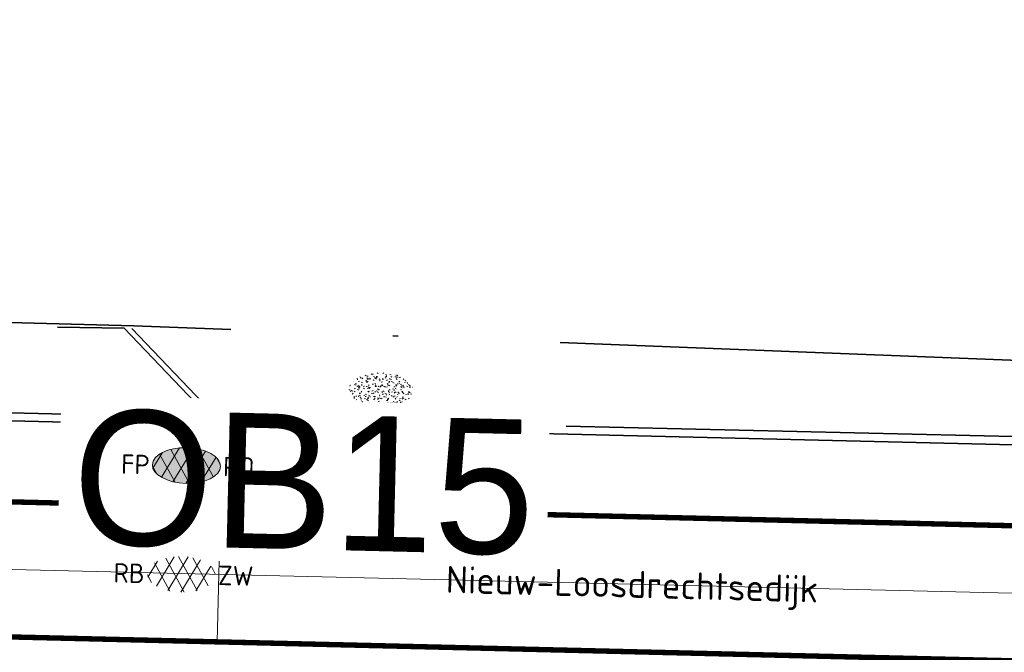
# Model space of a CAD drawing. Header units: metres. Extents: x 0 to 269924, y 0 to 933292.
# Tile 89 of 247: x 133379 to 133397, y 466538 to 466550. Entities that reach past the tile are written whole.
import ezdxf
from ezdxf import colors
from ezdxf.entities.mleader import LeaderData, LeaderLine
from ezdxf.enums import TextEntityAlignment as Align
from ezdxf.math import Vec2, Vec3

# ---------------------------------------------------------------- set-up
doc = ezdxf.new("R2018")
doc.units = ezdxf.units.M
for name, pattern in [('VH-OPSLUITBAND_100X200', [16, 8, -2, 4, -2]), ('VH-OPSLUITBAND_150X250', [24, 16, -2, 4, -2]), ('VW-1-1_STREEP', [2, 1, -1]), ('XX-HIDDEN', [4, 2, -2]), ('XX-PROJECTGRENS', [18, 12, -3, 0, -3])]:
    doc.linetypes.add(name, pattern=pattern)
doc.layers.add('N-WE-GR-GRAS-S', color=7, linetype='Continuous', lineweight=18, true_color=0x00a500)
for name, color, linetype, lineweight in [('N-WE-KG-GRENS_PROJECT-G', 7, 'XX-PROJECTGRENS', 35), ('N-WE-OG-BEBOUWING_STRAATNAAM-T25', 7, 'Continuous', 25), ('N-WE-VH-KANTOPSLUITING-T18', 10, 'Continuous', 18), ('N-WE-VH-KANTOPSLUITING_OPSLUITBAND_100X200-G', 150, 'VH-OPSLUITBAND_100X200', 35), ('N-WE-VH-KANTOPSLUITING_OPSLUITBAND_150X250-G', 150, 'VH-OPSLUITBAND_150X250', 35), ('N-WE-VH-KANTOPSLUITING_VOORKANTBAND-G', 50, 'Continuous', 35), ('N-WE-VH-MATERIAALGRENS-G', 7, 'XX-HIDDEN', 35), ('N-WE-VH-VERHARDING-T18', 10, 'Continuous', 18), ('N-WE-VH-VERHARDING_ASFALT-S', 7, 'Continuous', 18), ('N-WE-VW-MARKERING_LANGS_STREEP_11_010-G', 7, 'VW-1-1_STREEP', 13)]:
    doc.layers.add(name, color=color, linetype=linetype, lineweight=lineweight)
doc.layers.add('X-XX-AL-HULPLIJN-G', color=30, linetype='Continuous', lineweight=18, plot=False)
doc.styles.add('NLCS-ISO', font='NLCS-ISO.ttf')
doc.styles.add('NLCS-ISO-M200-T18', font='NLCS-ISO.ttf', dxfattribs={"height": 0.36})
doc.styles.add('NLCS-ISO-M200-T25', font='NLCS-ISO.ttf', dxfattribs={"height": 0.5})
doc.styles.get("Standard").update_dxf_attribs({"font": 'romand.shx'})

# ---------------------------------------------------------------- blocks, each defined once
blk = doc.blocks.new('SVH-ASFALT_KL-SO')
at = {"ltscale": 0.1}
for p, q in [((-3.323, -0.402), (-2.467, 1.081)), ((-1.248, -1.653), (-2.733, 0.92)), ((-2.513, -1.227), (-0.921, 1.531)), ((0.086, -1.734), (-1.71, 1.377)), ((-1.449, -1.613), (0.372, 1.541)), ((1.263, -1.545), (-0.531, 1.563)), ((-0.237, -1.742), (1.516, 1.294)), ((2.285, -1.086), (0.804, 1.48)), ((1.146, -1.576), (2.491, 0.753)), ((2.913, 0.056), (2.533, 0.714)), ((-2.964, -0.909), (-3.374, -0.2))]:
    blk.add_line(p, q, dxfattribs=at)
at = {"style": 'NLCS-ISO'}
blk.add_attdef('FUNCTIE_VERHARDING', text='', height=1.8, dxfattribs=at).set_placement((-3.623, -0.086), align=Align.MIDDLE_RIGHT)
blk.add_attdef('KLEUR', text='', height=1.8, dxfattribs=at).set_placement((3.167, -0.086), align=Align.MIDDLE_LEFT)
at = {"style": 'NLCS-ISO', "flags": 1}
blk.add_attdef('FUNCTIE', text='', height=1.8, dxfattribs=at).set_placement((0.116, -3.585), align=Align.MIDDLE_CENTER)
blk = doc.blocks.new('SVH-ASFALT_FP_KL-SO')
at = {"true_color": 0xa50000}
h = blk.add_hatch(color=14, dxfattribs=at)
h.dxf.hatch_style = 1
edge = h.paths.add_edge_path()
edge.add_ellipse((0, 0), major_axis=(0.631, 0), ratio=0.525613, start_angle=0, end_angle=360)
at = {"ltscale": 0.1}
for p, q in [((-0.619, -0.063), (-0.448, 0.233)), ((-0.204, -0.314), (-0.501, 0.201)), ((-0.457, -0.228), (-0.139, 0.323)), ((0.063, -0.33), (-0.296, 0.292)), ((-0.244, -0.305), (0.12, 0.325)), ((0.298, -0.292), (-0.061, 0.33)), ((-0.002, -0.331), (0.349, 0.276)), ((0.503, -0.2), (0.206, 0.313)), ((0.275, -0.298), (0.544, 0.168)), ((0.628, 0.028), (0.552, 0.16)), ((-0.547, -0.165), (-0.629, -0.023))]:
    blk.add_line(p, q, dxfattribs=at)
at = {"layer": 'X-XX-AL-HULPLIJN-G'}
blk.add_ellipse((0, 0), major_axis=(0.631, 0), ratio=0.525613, dxfattribs=at)
at = {"style": 'NLCS-ISO'}
blk.add_attdef('RB', text='', height=0.36, dxfattribs=at).set_placement((-0.679, 0), align=Align.MIDDLE_RIGHT)
blk.add_attdef('RD', text='', height=0.36, dxfattribs=at).set_placement((0.679, 0), align=Align.MIDDLE_LEFT)
blk = doc.blocks.new('*U110')
at = {"lineweight": 30, "flags": 106}
blk.add_attdef('OB', text='', height=0.36, dxfattribs=at).set_placement((0, 0.1), align=Align.BOTTOM_CENTER)
blk = doc.blocks.new('SGR-GRAS_01-SO')
at = {"ltscale": 0.1}
for p, q in [((-1.448, 0.644), (-1.521, 0.664)), ((-1.469, 0.576), (-1.482, 0.65)), ((-1.302, 0.761), (-1.324, 0.774)), ((-1.284, 0.684), (-1.278, 0.759)), ((-1.154, 0.647), (-1.207, 0.7)), ((-0.939, 0.84), (-1.004, 0.878)), ((-0.892, 0.812), (-0.817, 0.812)), ((-0.873, 0.655), (-0.886, 0.729)), ((-0.871, 0.625), (-0.799, 0.644)), ((-0.73, 0.647), (-0.783, 0.7)), ((-0.689, 0.607), (-0.682, 0.682)), ((-0.576, 0.919), (-0.64, 0.957)), ((-0.562, 0.919), (-0.509, 0.972)), ((-0.427, 0.785), (-0.499, 0.804)), ((-0.425, 0.706), (-0.36, 0.743)), ((-0.305, 0.647), (-0.358, 0.7)), ((-0.317, 0.812), (-0.242, 0.812)), ((-0.316, 0.774), (-0.244, 0.793)), ((-0.278, 0.735), (-0.291, 0.809)), ((-0.212, 0.998), (-0.269, 1.031)), ((-0.078, 0.632), (-0.143, 0.669)), ((0.128, 0.636), (0.056, 0.656)), ((0.119, 0.647), (0.066, 0.7)), ((0.073, 0.993), (0.138, 1.031)), ((0.286, 0.711), (0.221, 0.748)), ((0.239, 0.923), (0.312, 0.942)), ((0.258, 0.812), (0.333, 0.812)), ((0.317, 0.814), (0.304, 0.888)), ((0.322, 0.565), (0.375, 0.618)), ((0.543, 0.647), (0.49, 0.7)), ((0.594, 0.925), (0.522, 0.945)), ((0.554, 0.619), (0.626, 0.638)), ((0.649, 0.79), (0.584, 0.827)), ((0.833, 0.812), (0.908, 0.812)), ((0.912, 0.894), (0.907, 0.925)), ((0.967, 0.647), (0.914, 0.7)), ((0.927, 0.764), (0.992, 0.802)), ((1.012, 0.869), (0.947, 0.906)), ((1.15, 0.777), (1.077, 0.796)), ((1.109, 0.767), (1.182, 0.787)), ((1.392, 0.647), (1.339, 0.7)), ((1.51, 0.581), (1.445, 0.619)), ((-1.964, -0.07), (-1.977, 0.004)), ((-1.93, 0.188), (-1.925, 0.244)), ((-1.893, 0.237), (-1.921, 0.253)), ((-1.668, 0.023), (-1.595, 0.043)), ((-1.596, 0.241), (-1.649, 0.294)), ((-1.53, 0.316), (-1.595, 0.353)), ((-1.517, 0.187), (-1.442, 0.187)), ((-1.358, 0.206), (-1.431, 0.226)), ((-1.427, 0.476), (-1.354, 0.496)), ((-1.421, 0.131), (-1.356, 0.168)), ((-1.369, 0.009), (-1.382, 0.083)), ((-1.375, 0.106), (-1.322, 0.159)), ((-1.334, 0.111), (-1.328, 0.186)), ((-1.167, 0.395), (-1.232, 0.432)), ((-1.172, 0.241), (-1.225, 0.294)), ((-1.112, 0.172), (-1.04, 0.192)), ((-1.032, 0.028), (-1.097, 0.066)), ((-0.968, 0.512), (-0.915, 0.565)), ((-0.893, 0.496), (-0.965, 0.515)), ((-0.942, 0.187), (-0.867, 0.187)), ((-0.923, 0.418), (-0.858, 0.456)), ((-0.803, 0.057), (-0.875, 0.077)), ((-0.804, 0.474), (-0.869, 0.511)), ((-0.747, 0.241), (-0.8, 0.294)), ((-0.773, 0.089), (-0.786, 0.163)), ((-0.739, 0.034), (-0.732, 0.109)), ((-0.669, 0.107), (-0.734, 0.145)), ((-0.557, 0.321), (-0.485, 0.34)), ((-0.441, 0.553), (-0.506, 0.59)), ((-0.337, 0.347), (-0.41, 0.366)), ((-0.323, 0.241), (-0.376, 0.294)), ((-0.306, 0.186), (-0.371, 0.224)), ((-0.367, 0.187), (-0.292, 0.187)), ((-0.243, 0.017), (-0.17, 0.036)), ((-0.178, 0.169), (-0.191, 0.242)), ((-0.143, -0.043), (-0.137, 0.032)), ((-0.093, 0.53), (-0.087, 0.604)), ((-0.085, 0.159), (-0.032, 0.212)), ((-0.069, 0.189), (-0.004, 0.227)), ((0.057, 0.265), (-0.008, 0.303)), ((-0.002, 0.47), (0.071, 0.489)), ((0.101, 0.241), (0.048, 0.294)), ((0.218, 0.198), (0.146, 0.217)), ((0.208, 0.187), (0.283, 0.187)), ((0.313, 0.166), (0.385, 0.185)), ((0.42, 0.344), (0.355, 0.382)), ((0.417, 0.248), (0.404, 0.322)), ((0.429, 0.477), (0.494, 0.514)), ((0.526, 0.241), (0.472, 0.294)), ((0.555, -0.022), (0.49, 0.015)), ((0.502, 0.452), (0.509, 0.527)), ((0.684, 0.487), (0.611, 0.507)), ((0.774, 0.049), (0.701, 0.069)), ((0.784, 0.423), (0.719, 0.461)), ((0.783, 0.187), (0.858, 0.187)), ((0.918, 0.057), (0.853, 0.094)), ((0.868, 0.315), (0.941, 0.334)), ((0.95, 0.241), (0.897, 0.294)), ((1.012, 0.328), (0.999, 0.402)), ((1.147, 0.502), (1.082, 0.54)), ((1.098, 0.375), (1.104, 0.45)), ((1.239, 0.338), (1.167, 0.358)), ((1.183, 0.011), (1.255, 0.03)), ((1.206, 0.212), (1.259, 0.265)), ((1.282, 0.136), (1.217, 0.173)), ((1.283, 0.248), (1.348, 0.286)), ((1.374, 0.241), (1.321, 0.294)), ((1.358, 0.187), (1.433, 0.187)), ((1.424, 0.463), (1.496, 0.483)), ((1.645, 0.215), (1.58, 0.252)), ((1.607, 0.407), (1.594, 0.481)), ((1.693, 0.298), (1.7, 0.373)), ((1.795, 0.19), (1.722, 0.209)), ((1.738, 0.159), (1.81, 0.179)), ((1.798, 0.241), (1.745, 0.294)), ((1.933, 0.187), (1.948, 0.187)), ((-1.918, -0.157), (-1.854, -0.119)), ((-1.824, -0.083), (-1.897, -0.064)), ((-1.759, -0.13), (-1.823, -0.092)), ((-1.782, -0.301), (-1.729, -0.248)), ((-1.624, -0.496), (-1.689, -0.459)), ((-1.631, -0.572), (-1.684, -0.519)), ((-1.613, -0.166), (-1.667, -0.113)), ((-1.567, -0.438), (-1.492, -0.438)), ((-1.395, -0.051), (-1.46, -0.013)), ((-1.385, -0.462), (-1.378, -0.387)), ((-1.353, -0.281), (-1.281, -0.261)), ((-1.269, -0.232), (-1.341, -0.212)), ((-1.261, -0.417), (-1.326, -0.38)), ((-1.269, -0.557), (-1.282, -0.483)), ((-1.207, -0.572), (-1.26, -0.519)), ((-1.189, -0.166), (-1.242, -0.113)), ((-1.065, -0.386), (-1, -0.348)), ((-1.039, -0.585), (-0.967, -0.565)), ((-0.992, -0.438), (-0.917, -0.438)), ((-0.897, -0.338), (-0.962, -0.301)), ((-0.898, -0.654), (-0.845, -0.601)), ((-0.783, -0.572), (-0.836, -0.519)), ((-0.765, -0.166), (-0.818, -0.113)), ((-0.798, -0.132), (-0.726, -0.112)), ((-0.789, -0.539), (-0.782, -0.464)), ((-0.713, -0.381), (-0.786, -0.361)), ((-0.674, -0.477), (-0.687, -0.403)), ((-0.534, -0.259), (-0.599, -0.222)), ((-0.567, -0.098), (-0.502, -0.061)), ((-0.491, -0.248), (-0.438, -0.195)), ((-0.484, -0.436), (-0.411, -0.416)), ((-0.399, -0.626), (-0.464, -0.588)), ((-0.417, -0.438), (-0.342, -0.438)), ((-0.358, -0.572), (-0.411, -0.519)), ((-0.341, -0.166), (-0.394, -0.113)), ((-0.248, -0.091), (-0.32, -0.072)), ((-0.171, -0.18), (-0.236, -0.143)), ((-0.158, -0.529), (-0.23, -0.51)), ((-0.211, -0.614), (-0.146, -0.577)), ((-0.193, -0.616), (-0.187, -0.541)), ((-0.036, -0.547), (-0.101, -0.509)), ((-0.078, -0.398), (-0.091, -0.324)), ((0.066, -0.572), (0.013, -0.519)), ((0.084, -0.166), (0.031, -0.113)), ((0.072, -0.287), (0.144, -0.268)), ((0.192, -0.101), (0.127, -0.064)), ((0.158, -0.438), (0.233, -0.438)), ((0.308, -0.24), (0.235, -0.221)), ((0.327, -0.468), (0.262, -0.43)), ((0.287, -0.327), (0.352, -0.289)), ((0.386, -0.591), (0.459, -0.572)), ((0.393, -0.601), (0.446, -0.548)), ((0.49, -0.572), (0.437, -0.519)), ((0.452, -0.12), (0.459, -0.046)), ((0.508, -0.166), (0.455, -0.113)), ((0.517, -0.318), (0.504, -0.244)), ((0.69, -0.389), (0.625, -0.351)), ((0.627, -0.138), (0.7, -0.119)), ((0.733, -0.438), (0.808, -0.438)), ((0.785, -0.039), (0.85, -0.002)), ((0.863, -0.389), (0.791, -0.37)), ((0.799, -0.195), (0.852, -0.142)), ((0.914, -0.572), (0.861, -0.519)), ((0.932, -0.166), (0.879, -0.113)), ((0.942, -0.442), (1.014, -0.423)), ((1.053, -0.31), (0.988, -0.272)), ((1.048, -0.198), (1.054, -0.123)), ((1.112, -0.239), (1.099, -0.165)), ((1.141, -0.556), (1.206, -0.518)), ((1.329, -0.1), (1.256, -0.08)), ((1.339, -0.572), (1.286, -0.519)), ((1.356, -0.166), (1.303, -0.113)), ((1.308, -0.438), (1.383, -0.438)), ((1.419, -0.538), (1.346, -0.518)), ((1.416, -0.231), (1.351, -0.193)), ((1.551, -0.597), (1.486, -0.56)), ((1.497, -0.293), (1.569, -0.274)), ((1.639, -0.268), (1.704, -0.231)), ((1.643, -0.275), (1.65, -0.2)), ((1.684, -0.547), (1.736, -0.495)), ((1.707, -0.159), (1.694, -0.085)), ((1.713, -0.522), (1.71, -0.519)), ((1.779, -0.152), (1.715, -0.114)), ((1.781, -0.166), (1.728, -0.113)), ((1.884, -0.248), (1.812, -0.229)), ((-1.535, -0.657), (-1.498, -0.636)), ((-1.179, -0.67), (-1.252, -0.651)), ((-1.126, -0.784), (-1.191, -0.746)), ((-0.836, -0.943), (-0.853, -0.926)), ((-0.763, -0.705), (-0.828, -0.667)), ((-0.725, -0.889), (-0.652, -0.869)), ((-0.709, -0.902), (-0.644, -0.864)), ((-0.624, -0.819), (-0.696, -0.799)), ((-0.582, -0.994), (-0.587, -0.97)), ((-0.376, -0.979), (-0.429, -0.926)), ((-0.265, -0.992), (-0.33, -0.955)), ((-0.169, -0.74), (-0.097, -0.72)), ((-0.068, -0.968), (-0.141, -0.948)), ((-0.014, -1.008), (0.039, -0.955)), ((0.048, -0.979), (-0.005, -0.926)), ((0.021, -0.964), (0.008, -0.89)), ((0.099, -0.913), (0.034, -0.876)), ((0.172, -1.037), (0.218, -1.024)), ((0.397, -0.678), (0.325, -0.659)), ((0.462, -0.834), (0.397, -0.797)), ((0.402, -0.693), (0.409, -0.618)), ((0.472, -0.979), (0.419, -0.926)), ((0.617, -0.884), (0.604, -0.81)), ((0.643, -0.843), (0.708, -0.806)), ((0.701, -0.895), (0.773, -0.876)), ((0.825, -0.755), (0.76, -0.718)), ((0.856, -0.938), (0.844, -0.926)), ((0.953, -0.827), (0.88, -0.808)), ((0.998, -0.77), (1.004, -0.696)), ((1.188, -0.676), (1.123, -0.639)), ((1.212, -0.805), (1.199, -0.731)), ((1.256, -0.746), (1.328, -0.727))]:
    blk.add_line(p, q, dxfattribs=at)
at = {"ltscale": 0.1, "style": 'NLCS-ISO'}
blk.add_attdef('TYPE', text='', height=0.5, dxfattribs=at).set_placement((3.471, -0.016), align=Align.MIDDLE_CENTER)

msp = doc.modelspace()

# ---------------------------------------------------------------- linework, layer by layer
at = {"layer": 'N-WE-KG-GRENS_PROJECT-G', "flags": 128}
msp.add_lwpolyline([(133942.152, 466524.013), (133955.533, 466522.507), (133956.145, 466521.626), (133962.811, 466521.355), (133963.543, 466522.67), (133965.054, 466522.563), (133965.551, 466521.193), (133981.5, 466520.334), (133981.565, 466520.896), (133982.028, 466520.86), (133994.134, 466520.33), (133994.151, 466519.671), (134009.067, 466519.478), (134013.911, 466519.512), (134027.732, 466519.636), (134028.693, 466519.554), (134034.796, 466519.611), (134050.86, 466519.659), (134068.501, 466520.152), (134071.254, 466520.237), (134077.26, 466520.692), (134094.041, 466522.635), (134101.385, 466523.282), (134101.428, 466523.91), (134128.995, 466527.092), (134141.938, 466528.627), (134148.421, 466529.392), (134148.476, 466529.087), (134157.108, 466530.24), (134157.762, 466530.339), (134157.953, 466529.076), (134163.706, 466529.946), (134172.69, 466531.055), (134201.838, 466535.069), (134202.197, 466534.878), (134203.304, 466535.042), (134208.161, 466535.722), (134214.682, 466536.673), (134215.15, 466536.846), (134235.766, 466539.754), (134239.587, 466540.449), (134251.117, 466542.218), (134251.536, 466542.09), (134264.479, 466543.833), (134264.487, 466544.317), (134273.56, 466545.641), (134273.608, 466545.287), (134285.679, 466546.863), (134299.118, 466548.971), (134309.192, 466550.345), (134329.805, 466553.659), (134341.526, 466555.206), (134346.97, 466556.112), (134351.977, 466556.025), (134358.949, 466556.887), (134359.186, 466557.313), (134365.426, 466557.917), (134389.225, 466560.758), (134395.395, 466561.519), (134400.633, 466562.019), (134418.638, 466563.907), (134426.404, 466566.343), (134432.472, 466567.14), (134437.532, 466567.422), (134444.848, 466568.25), (134448.277, 466568.388), (134484.594, 466572.762), (134486.539, 466572.966), (134490.599, 466573.546), (134498.499, 466574.536), (134514.318, 466576.701), (134542.397, 466581.367), (134546.702, 466582.122), (134551.593, 466582.441), (134551.871, 466583.179), (134557.906, 466584.406), (134558.276, 466584.115), (134567.36, 466586.004), (134582.717, 466588.715), (134583.108, 466588.972), (134590.444, 466590.398), (134630.038, 466598.271), (134633.264, 466598.923), (134632.087, 466604.993), (134646.051, 466607.537), (134647.414, 466607.429), (134666.972, 466611.405), (134675.342, 466617.463), (134674.819, 466607.593), (134696.995, 466610.537), (134702.172, 466611.327), (134706.525, 466612.071), (134709.085, 466612.323), (134712.087, 466612.776), (134715, 466613.203), (134716.349, 466613.229), (134723.364, 466613.968), (134738.981, 466616.639), (134746.062, 466617.28), (134746.09, 466616.641), (134760.121, 466618.861), (134759.993, 466619.829), (134768.446, 466621.137), (134784.615, 466623.738), (134787.541, 466625.072), (134796.772, 466626.479), (134796.899, 466625.715), (134813.878, 466628.545), (134820.226, 466629.584), (134847.68, 466634.234), (134881.79, 466639.204), (134881.926, 466639.532), (134884.43, 466640.009), (134893.797, 466641.711), (134903.085, 466643.328), (134904.138, 466643.527), (134920.265, 466646.374), (134921.332, 466646.578), (134937.367, 466649.518), (134938.501, 466649.708), (134961.555, 466654.096), (134967.764, 466655.262), (134974.722, 466656.563), (134984.23, 466658.491), (134992.023, 466659.998), (134995.809, 466660.766), (135000.442, 466661.693), (135009.695, 466663.648), (135010.659, 466663.869), (135018.832, 466665.618), (135021.92, 466666.314), (135034.093, 466668.943), (135034.161, 466668.769), (135043.8, 466670.832), (135059.084, 466674.02), (135068.771, 466676.078), (135083.089, 466679.034), (135091.902, 466680.993), (135097.488, 466682.166), (135104.831, 466683.651), (135116.534, 466686.231), (135119.892, 466686.792), (135126.3, 466688.013), (135127.347, 466688.196), (135130.448, 466688.891), (135135.602, 466689.887), (135140.19, 466691.518), (135166.592, 466696.94), (135182.368, 466700.724), (135201.902, 466704.748), (135203.941, 466705.082), (135209.867, 466705.957), (135217.801, 466707.782), (135228.821, 466709.933), (135242.391, 466712.598), (135277.698, 466719.723), (135279.457, 466720.111), (135279.55, 466721.578), (135288.178, 466723.073), (135350.963, 466735.305), (135501.986, 466763.685), (135501.162, 466761.839), (135525.132, 466766.833), (135533.639, 466768.672), (135569.042, 466775.188), (135582.767, 466777.378), (135584.022, 466777.634), (135585.675, 466776.264, 0.01918), (135652.451, 466792.01), (135652.891, 466793.457), (135660.981, 466795.919), (135661.574, 466796.074), (135664.481, 466796.836), (135665.946, 466796.651), (135673.558, 466799.328), (135680.977, 466801.739), (135687.276, 466804.201), (135692.547, 466806.295), (135705.432, 466809.743), (135712.094, 466810.706), (135728.145, 466817.035), (135760.285, 466825.832), (135773.458, 466829.179), (135789.116, 466834.08), (135813.029, 466842.892), (135823.352, 466846.718), (135839.426, 466852.91), (135860.96, 466860.89), (135867.928, 466863.26), (135895.199, 466872.784), (135899.312, 466861.8), (135873.359, 466852.082), (135873.188, 466848.843), (135867.814, 466846.669), (135856.104, 466842.036), (135847.253, 466838.505), (135830.033, 466832.514), (135818.854, 466828.652), (135812.865, 466826.949), (135808.959, 466825.804), (135805.053, 466824.658), (135770.731, 466814.307), (135766.971, 466812.016), (135761.879, 466808.079), (135757.591, 466807.133), (135743.839, 466803.566), (135724.075, 466798.35), (135721.275, 466798.229), (135720.422, 466801.401), (135715.133, 466799.834), (135698.553, 466794.754), (135698.279, 466793.693), (135686.038, 466790.352), (135686.038, 466789.248), (135686.038, 466787.562), (135681.985, 466786.092), (135677.719, 466785.319), (135623.458, 466770.711), (135607.41, 466767.662), (135584.355, 466763.142), (135577.091, 466761.475), (135570.47, 466760.803), (135524.714, 466753.103), (135522.642, 466752.878), (135515.666, 466751.661), (135498.388, 466748.218), (135460.498, 466741.759), (135438.515, 466737.953), (135402.134, 466731.048), (135401.842, 466732.671), (135396.111, 466731.637), (135390.927, 466730.659), (135374.008, 466727.423), (135342.463, 466720.896), (135337.831, 466720.249), (135332.781, 466719.412), (135316.41, 466716.549), (135312.764, 466716.512), (135301.04, 466714.003), (135296.667, 466713.077), (135288.078, 466711.338), (135288.031, 466710.414), (135288.066, 466708.643), (135283.612, 466707.738), (135244.114, 466700.084), (135242.59, 466702.114), (135218.779, 466697.088), (135216.4, 466696.736), (135207.126, 466694.996), (135197.842, 466693.22), (135196.987, 466690.777), (135188.214, 466689.009), (135186.218, 466690.919), (135157.953, 466685.339), (135157.545, 466682.623), (135152.388, 466681.564), (135151.517, 466683.806), (135135.729, 466680.62), (135134.464, 466677.149), (135128.184, 466675.854), (135125.788, 466678.571), (135109.606, 466675.114), (135107.871, 466673.543), (135107.871, 466672.134), (135099.469, 466670.442), (135080.265, 466666.625), (135079.406, 466666.151), (135069.61, 466664.202), (135057.638, 466661.759), (135035.803, 466657.155), (135033.723, 466658.689), (135013.618, 466654.679), (135014.198, 466652.086), (135012.612, 466651.731), (135012.176, 466654.16), (134999.525, 466651.581), (134981.058, 466648.065), (134978.74, 466647.609), (134978.586, 466647.723), (134973.29, 466646.777), (134967.912, 466645.754), (134966.071, 466645.409), (134952.75, 466642.776), (134952.592, 466643.577), (134951.246, 466643.315), (134944.955, 466642.097), (134940.872, 466641.345), (134939.907, 466640.789), (134925.329, 466637.906), (134925.171, 466637.877), (134925.333, 466636.966), (134925.553, 466635.733), (134922.159, 466635.157), (134921.983, 466636.201), (134920.712, 466635.973), (134906.644, 466633.431), (134906.509, 466633.768), (134899.927, 466632.517), (134896.041, 466630.574), (134862.297, 466626.202), (134861.423, 466623.924), (134854.723, 466622.819), (134853.222, 466624.597), (134834.721, 466621.381), (134818.755, 466618.638), (134803.128, 466616.182), (134801.097, 466614.744), (134787.48, 466613.242), (134768.983, 466610.888), (134755.14, 466609.258), (134754.957, 466609.237), (134754.786, 466610.217), (134731.872, 466606.359), (134713.4, 466603.055), (134699.607, 466600.717), (134685.428, 466598.156), (134675.878, 466596.194), (134672.276, 466595.656), (134668.91, 466595.016), (134645.926, 466591.058), (134638.577, 466590.001), (134611.474, 466584.899), (134601.717, 466583.131), (134600.6, 466582.901), (134592.762, 466581.44), (134575.118, 466578.109), (134569.726, 466577.127), (134558.057, 466574.923), (134547.369, 466573.132), (134538.23, 466571.522), (134531.355, 466570.551), (134524.272, 466569.346), (134519.026, 466568.326), (134515.39, 466567.719), (134505.384, 466563.341), (134500.986, 466562.643), (134495.881, 466561.909), (134495.823, 466562.312), (134492.204, 466563.642), (134484.398, 466562.518), (134478.905, 466561.786), (134469.843, 466560.533), (134464.536, 466559.742), (134456.919, 466558.745), (134448.033, 466557.687), (134433.208, 466556.61), (134412.104, 466554.577), (134407.553, 466554.101), (134387.467, 466551.741), (134381.785, 466550.955), (134364.962, 466548.659), (134360.191, 466548.481), (134354.944, 466547.628), (134324.113, 466542.837), (134319.685, 466541.923), (134312.466, 466540.844), (134307.061, 466539.9), (134305.527, 466540.739), (134283.993, 466537.831), (134278.004, 466536.268), (134260.392, 466533.941), (134253.899, 466532.65), (134244.867, 466531.618), (134227.961, 466528.835), (134196.876, 466524.748), (134191.294, 466524.652), (134189.441, 466519.487), (134180.543, 466523.251), (134138.079, 466517.961), (134135.279, 466517.668), (134120.646, 466515.791), (134115.858, 466514.998), (134094.415, 466512.788), (134094.483, 466512.133), (134077.905, 466510.692), (134056.132, 466509.19), (134043.898, 466509.02), (134033.049, 466509.242), (134023.923, 466509.529), (134011.048, 466510.262), (134011.12, 466510.989), (133978.031, 466511.971), (133977.492, 466511.386), (133976.525, 466511.415), (133970.93, 466511.61), (133940.859, 466512.853), (133936.339, 466513.04), (133926.354, 466513.566), (133918.767, 466513.929), (133914.845, 466514.016), (133909.555, 466514.279), (133907.78, 466514.373), (133898.183, 466514.701), (133889.291, 466514.99), (133877.411, 466515.387), (133865.169, 466516.189), (133858.598, 466516.511), (133853.557, 466516.784), (133840.824, 466517.534), (133833.647, 466517.757), (133833.706, 466517.421), (133832.853, 466517.458), (133826.979, 466517.575), (133808.076, 466518.296), (133803.308, 466518.179), (133802.56, 466518.555), (133780.072, 466520.153), (133779.6, 466519.291), (133774.066, 466519.538), (133773.735, 466520.559), (133740.527, 466522.642), (133713.376, 466524.159), (133705.703, 466524.636), (133705.709, 466526.266), (133685.059, 466527.583), (133660.563, 466529.253), (133639.129, 466529.346), (133622.453, 466530.286), (133616.388, 466530.543), (133614.494, 466530.624), (133604.393, 466531.597), (133597.464, 466531.465), (133574.3, 466531.955), (133566.695, 466531.543), (133561.32, 466531.616), (133554.142, 466531.627), (133545.309, 466531.719), (133535.509, 466531.795), (133530.483, 466531.897), (133499.098, 466532.845), (133498.91, 466530.624), (133497.604, 466522.359), (133448.566, 466524.379), (133448.421, 466522.59), (133414.567, 466524.034), (133414.497, 466533.241), (133401.904, 466533.723), (133353.812, 466535.745), (133352.26, 466536.139), (133333.107, 466536.524), (133333.343, 466545.829), (133369.152, 466544.714), (133381.325, 466544.396), (133400.699, 466543.637), (133404.005, 466543.551), (133435.456, 466542.61), (133435.456, 466542.277), (133451.526, 466541.628), (133467.883, 466541.235), (133477.659, 466542.034), (133509.103, 466541.442), (133515.138, 466541.284), (133519.939, 466540.992), (133525.525, 466540.798), (133532.518, 466540.097), (133548.147, 466539.778), (133548.297, 466540.601), (133555.22, 466540.722), (133564.265, 466540.558), (133565.06, 466540.188), (133570.074, 466540.025), (133574.07, 466539.875), (133576.623, 466539.795), (133577.163, 466540.007), (133601.21, 466539.677), (133602.809, 466541.635), (133610.483, 466541.448), (133611.878, 466539.353), (133618.8, 466539.154), (133622.331, 466538.943), (133622.362, 466539.485), (133627.247, 466539.274), (133627.305, 466538.709), (133642.487, 466537.733), (133654.92, 466537.235), (133674.71, 466536.649), (133674.766, 466536.962), (133682.638, 466536.639), (133685.084, 466535.631), (133701.924, 466534.36), (133703.6, 466534.856), (133708.504, 466534.396), (133731.895, 466532.391), (133737.992, 466531.942), (133749.854, 466530.901), (133752.15, 466530.77), (133756.921, 466530.655), (133767.535, 466530.109), (133779.853, 466530.016), (133787.77, 466529.934), (133810.905, 466528.967), (133832.384, 466528.238), (133837.192, 466527.837), (133897.841, 466525.036)], format="xyb", close=True, dxfattribs=at)
at = {"layer": 'N-WE-VH-KANTOPSLUITING_OPSLUITBAND_100X200-G'}
msp.add_lwpolyline([(133381.288, 466544.347), (133382.865, 466542.693)], dxfattribs=at)
at = {"layer": 'N-WE-VH-KANTOPSLUITING_OPSLUITBAND_150X250-G', "flags": 128}
msp.add_lwpolyline([(133341.341, 466543.682), (133548.384, 466538.749), (133604.571, 466538.402, -0.012406), (133695.064, 466533.928), (133747.492, 466529.966, 0.002963), (133841.891, 466524.897)], format="xyb", dxfattribs=at)
at = {"layer": 'N-WE-VH-KANTOPSLUITING_VOORKANTBAND-G', "flags": 128}
msp.add_lwpolyline([(133381.146, 466544.351), (133382.723, 466542.696)], dxfattribs=at)
msp.add_lwpolyline([(133341.337, 466543.533), (133548.381, 466538.599), (133604.568, 466538.252, -0.012405), (133695.052, 466533.778), (133747.482, 466529.816, 0.002963), (133841.884, 466524.747)], format="xyb", dxfattribs=at)
at = {"layer": 'N-WE-VH-MATERIAALGRENS-G'}
msp.add_lwpolyline([(133371.913, 466544.485), (133381.146, 466544.351)], dxfattribs=at)
at = {"layer": 'N-WE-VW-MARKERING_LANGS_STREEP_11_010-G', "ltscale": 5, "const_width": 0.1, "flags": 128}
for points in [[(133341.947, 466542.018), (133548.359, 466537.099), (133604.545, 466536.752, -0.012403), (133694.94, 466532.283), (133747.381, 466528.319, 0.000037), (133748.553, 466528.25)], [(133748.407, 466525.754, -0.000038), (133747.212, 466525.825), (133694.754, 466529.79, 0.0124), (133604.507, 466534.252), (133548.321, 466534.599), (133341.887, 466539.518)]]:
    msp.add_lwpolyline(points, format="xyb", dxfattribs=at)
at = {"layer": 'X-XX-AL-HULPLIJN-G', "flags": 128}
msp.add_lwpolyline([(133341.337, 466543.533), (133548.381, 466538.599), (133604.568, 466538.252, -0.012405), (133695.052, 466533.778), (133747.482, 466529.816, 0.000036), (133748.642, 466529.747, 0.000036)], format="xyb", dxfattribs=at)
at = {"layer": 'X-XX-AL-HULPLIJN-G'}
msp.add_lwpolyline([(133382.928, 466541.041), (133382.869, 466538.542)], dxfattribs=at)
for points in [[(133341.257, 466540.784), (133548.34, 466535.849), (133604.526, 466535.502, -0.012402), (133694.847, 466531.036), (133747.296, 466527.072, 0.006097), (133941.689, 466517.855, 0.021388), (134085.194, 466516.885, 0.006155), (134102.446, 466518.191, 0.006155)], [(133348.165, 466540.619), (133548.34, 466535.849), (133604.526, 466535.502, -0.012402), (133694.847, 466531.036), (133747.296, 466527.072, 0.000037), (133748.479, 466527.002, 0.000037)]]:
    msp.add_lwpolyline(points, format="xyb", dxfattribs=at)

# ---------------------------------------------------------------- block references
at = {"layer": 'N-WE-GR-GRAS-S', "xscale": 0.2999999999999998, "yscale": 0.2999999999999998, "zscale": 0.2999999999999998, "rotation": 359}
msp.add_blockref('SGR-GRAS_01-SO', (133385.904, 466543.212), dxfattribs=at)
at = {"layer": 'N-WE-VH-KANTOPSLUITING-T18'}
ref = msp.add_blockref('*U110', (133380.225, 466542.756), dxfattribs=dict(at, rotation=358.6348952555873))
lines = msp.add_mtext('OB15', dxfattribs={"layer": '0', "insert": (133380.228, 466542.856), "char_height": 2.5, "attachment_point": 1, "rotation": 358.6349, "bg_fill": 3, "box_fill_scale": 1.1, "bg_fill_color": 256, "bg_fill_transparency": 0})
ref.add_attrib('OB', '', (133380.228, 466542.856), dxfattribs={"flags": 40}).embed_mtext(lines)
at = {"layer": 'N-WE-VH-VERHARDING_ASFALT-S', "rotation": 358.6348952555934}
msp.add_blockref('SVH-ASFALT_FP_KL-SO', (133382.299, 466541.806), dxfattribs=at).add_auto_attribs({'RD': 'RD', 'RB': 'FP'})
at = {"layer": 'N-WE-VH-VERHARDING_ASFALT-S', "xscale": 0.2, "yscale": 0.2, "zscale": 0.2, "rotation": 358.6348952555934}
msp.add_blockref('SVH-ASFALT_KL-SO', (133382.251, 466539.807), dxfattribs=at).add_auto_attribs({'FUNCTIE_VERHARDING': 'RB', 'KLEUR': 'ZW'})

# ---------------------------------------------------------------- texts
at = {"layer": 'N-WE-OG-BEBOUWING_STRAATNAAM-T25', "style": 'NLCS-ISO-M200-T25'}
msp.add_text('Nieuw-Loosdrechtsedijk', height=0.5, rotation=358.5, dxfattribs=at).set_placement((133390.547, 466539.609), align=Align.MIDDLE_CENTER)

# ---------------------------------------------------------------- leaders
at = {"layer": 'N-WE-VH-VERHARDING-T18'}
ml = msp.add_multileader_mtext('Standard', dxfattribs=at)
ml.set_content('', color=256, style='NLCS-ISO-M200-T18')
ml.set_leader_properties(color=256, linetype='ByLayer', lineweight=-1)
ml.build(insert=Vec2(0, 0))
ml.multileader.update_dxf_attribs({"has_dogleg": 0, "text_left_attachment_type": 5, "text_right_attachment_type": 5, "dogleg_length": 0.36, "arrow_head_size": 0.36})
ctx = ml.context
ctx.base_point, ctx.char_height, ctx.arrow_head_size, ctx.landing_gap_size, ctx.plane_origin = Vec3(135697.392, 466805.766), 0.36, 0.36, 0.18, Vec3(135695.697, 466805.189)
ctx.left_attachment, ctx.right_attachment = 5, 5
notes = []
notes.append((ctx, [(0, (0, 0, 0), (0, 0), (1, 0), 1, [])]))
ctx.mtext.insert, ctx.mtext.rotation, ctx.mtext.flow_direction = Vec3(135697.572, 466806.126), -0.147529, 5
for ctx, leaders in notes:
    for number, flags, end, landing, length, lines in leaders:
        leader = LeaderData()
        leader.index, (leader.has_last_leader_line, leader.has_dogleg_vector, leader.attachment_direction) = number, flags
        leader.last_leader_point, leader.dogleg_vector, leader.dogleg_length = Vec3(end), Vec3(landing), length
        for number, points, colour, breaks in lines:
            line = LeaderLine()
            line.index, line.vertices, line.color, line.breaks = number, Vec3.list(points), colors.encode_raw_color(colour), breaks
            leader.lines.append(line)
        ctx.leaders.append(leader)

doc.saveas('drawing.dxf')
